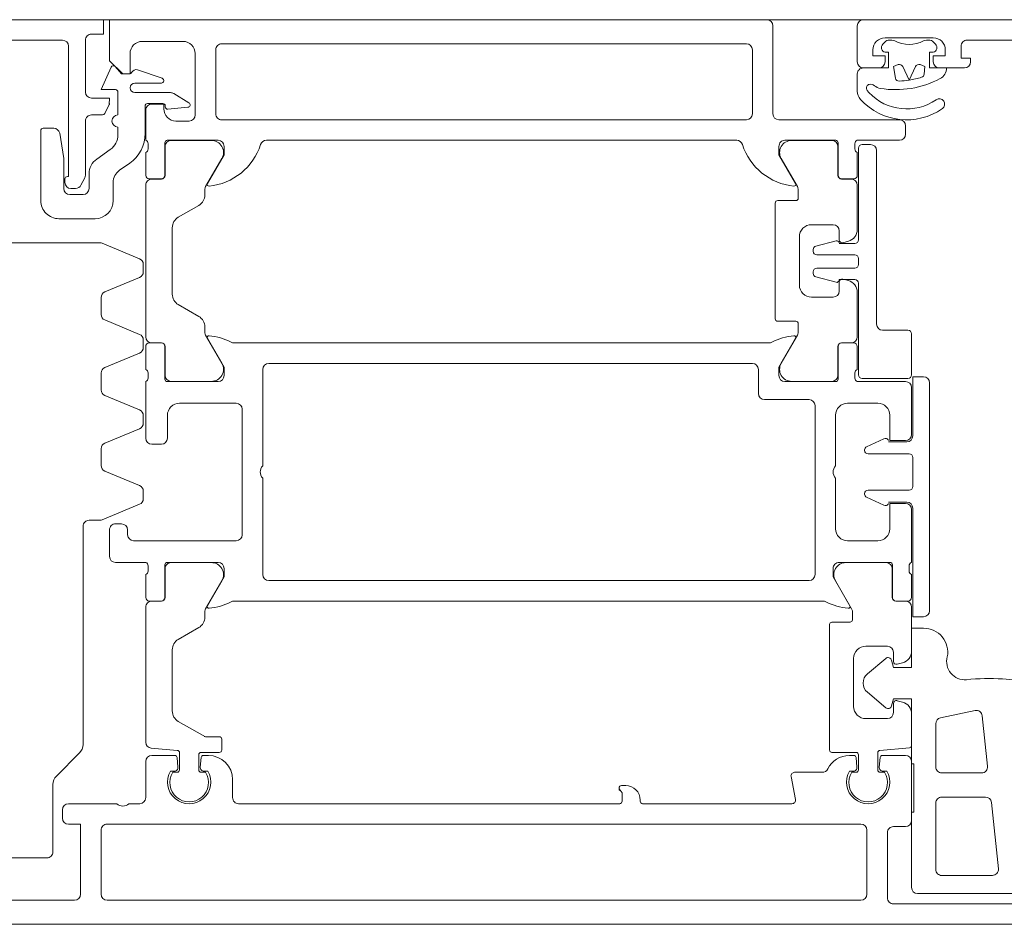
# Model space of a CAD drawing. Header units: centimetres. Extents: x -1631 to 21770, y -8842 to 3590.
# Tile 39 of 142: x 384.03 to 392.2, y 1012.48 to 1019.98. Entities that reach past the tile are written whole.
import ezdxf

# ---------------------------------------------------------------- set-up
doc = ezdxf.new("R2010")
doc.units = ezdxf.units.CM
doc.linetypes.add('Dash', pattern=[60, 30, -30])
for name, color, linetype, lineweight in [('A-DETL', 90, 'Continuous', 9), ('A-DETL-GENF', 92, 'Continuous', 9), ('A-DOOR', 31, 'Continuous', 13)]:
    doc.layers.add(name, color=color, linetype=linetype, lineweight=lineweight)

# ---------------------------------------------------------------- blocks, each defined once
blk = doc.blocks.new('Schueco_FWS_ADS-75-SimplySmart_inw_Family-02 - FWS SI insert unit 90-2368450-6_piętro IV __13_80 m_ - stan projektowany')
at = {"layer": 'A-DETL-GENF'}
for p, q in [((74.6, 0.9), (-74.6, 0.9)), ((-75.5, -6.6), (75.5, -6.6))]:
    blk.add_line(p, q, dxfattribs=at)
at = {"layer": 'A-DOOR'}
for p, q in [((32.2499, 0.9), (20.4499, 0.9)), ((21.3099, 0.73), (22.5999, 0.73)), ((22.6499, 0.68), (22.6499, 0.14)), ((22.8699, 0.7), (29.1199, 0.7)), ((29.3899, 0.7), (31.3899, 0.7)), ((21.5499, 0.645), (22.3999, 0.645)), ((22.8199, 0.12), (22.8199, 0.65)), ((29.1699, 0.65), (29.1699, 0.12)), ((22.1999, 0.495), (21.78, 0.495)), ((21.7303, 0.4398), (21.7881, -0.1102)), ((22.2499, -0.105), (22.2499, 0.445)), ((30.02, 0.35), (29.62, 0.35)), ((29.57, 0.3), (29.57, -0.2586)), ((22.5999, 0.09), (22.4999, 0.09)), ((22.4499, 0.04), (22.4499, -0.45)), ((29.1199, 0.07), (22.8699, 0.07)), ((29.4899, -0.05), (29.4899, 0.02)), ((21.8379, -0.155), (22.1999, -0.155)), ((23.4494, -0.3243), (23.4127, -0.1357)), ((23.4422, -0.1), (24.6799, -0.1)), ((24.6999, -0.12), (24.6999, -0.13)), ((24.8699, -0.1), (28.0299, -0.1)), ((28.0799, -0.15), (28.0799, -0.3)), ((28.7999, -0.45), (28.7999, -0.15)), ((28.8499, -0.1), (28.9399, -0.1)), ((29.0399, -0.1), (29.4399, -0.1)), ((24.8199, -0.25), (24.8549, -0.25)), ((22.1999, -0.355), (21.8694, -0.355)), ((22.2499, -0.7626), (22.2499, -0.405)), ((22.6876, -0.37), (22.6541, -0.37)), ((22.71, -0.36), (22.6744, -0.36)), ((22.7105, -0.4817), (22.7174, -0.4026)), ((22.73, -0.5217), (22.73, -0.38)), ((22.89, -0.38), (22.89, -0.505)), ((22.9024, -0.4026), (22.9094, -0.4817)), ((22.9455, -0.36), (22.91, -0.36)), ((22.9658, -0.37), (22.9323, -0.37)), ((23.1899, -0.36), (23.4199, -0.36)), ((28.3176, -0.37), (28.2841, -0.37)), ((28.3044, -0.36), (28.3399, -0.36)), ((28.3405, -0.4817), (28.3474, -0.4026)), ((28.3599, -0.38), (28.3599, -0.505)), ((28.5199, -0.5217), (28.5199, -0.38)), ((28.5324, -0.4026), (28.5394, -0.4817)), ((28.5399, -0.36), (28.5755, -0.36)), ((28.5958, -0.37), (28.5623, -0.37)), ((29.5407, -0.3293), (29.3492, -0.5207)), ((21.8197, -0.4102), (21.8636, -0.8287)), ((22.4682, -0.5629), (22.7117, -0.5416)), ((22.4999, -0.5), (22.6906, -0.5)), ((22.91, -0.525), (23.11, -0.525)), ((22.9293, -0.5), (22.9654, -0.5)), ((23.13, -0.545), (23.13, -1.585)), ((28.1699, -0.545), (28.1699, -0.635)), ((28.3399, -0.525), (28.1899, -0.525)), ((28.2799, -0.5), (28.3206, -0.5)), ((28.7543, -0.5605), (28.5382, -0.5416)), ((28.5593, -0.5), (28.7499, -0.5)), ((22.45, -0.8457), (22.45, -0.5828)), ((28.7999, -1.729), (28.7999, -0.6103)), ((29.32, -0.5914), (29.32, -2.4)), ((21.9238, -0.8724), (22.2103, -0.8115)), ((22.83, -0.805), (22.65, -0.805)), ((22.6, -0.855), (22.6, -0.93)), ((22.664, -0.8957), (22.8162, -1.0234)), ((28.5799, -0.8686), (28.5799, -1.3755)), ((22.5685, -0.9541), (22.5241, -0.9422)), ((22.93, -1.305), (22.93, -0.905)), ((22.8162, -1.1766), (22.664, -1.3043)), ((22.5241, -1.2678), (22.5685, -1.2559)), ((22.6, -1.28), (22.6, -1.355)), ((22.45, -1.729), (22.45, -1.3643)), ((22.65, -1.405), (22.83, -1.405)), ((28.5299, -1.4621), (28.3599, -1.5602)), ((22.94, -1.625), (22.94, -1.6915)), ((23.11, -1.605), (22.96, -1.605)), ((22.2999, -3.59), (22.2999, -1.7)), ((28.3099, -1.6468), (28.3099, -1.6915)), ((22.579, -1.78), (22.48, -1.78)), ((22.58, -1.779), (22.5, -1.779)), ((22.9466, -1.7165), (23.0809, -1.949)), ((28.0674, -1.78), (23.1825, -1.78)), ((28.3032, -1.7165), (28.169, -1.949)), ((28.6699, -1.779), (28.7499, -1.779)), ((28.77, -1.78), (28.671, -1.78)), ((22.45, -1.81), (22.45, -2)), ((22.609, -2.08), (22.609, -1.81)), ((22.61, -2.049), (22.61, -1.809)), ((28.6399, -2.049), (28.6399, -1.809)), ((28.641, -1.81), (28.641, -2.08)), ((28.8, -2), (28.8, -1.81)), ((23.3, -1.95), (27.78, -1.95)), ((22.47, -2.0283), (22.47, -2.0717)), ((23.25, -3.4), (23.25, -2)), ((27.83, -2), (27.83, -2.8)), ((28.78, -2.0717), (28.78, -2.0283)), ((22.45, -2.1), (22.45, -2.54)), ((23.05, -2.1), (22.629, -2.1)), ((22.9943, -2.099), (22.66, -2.099)), ((28.621, -2.1), (28.2, -2.1)), ((28.2556, -2.099), (28.5899, -2.099)), ((29.05, -2.1), (28.8, -2.1)), ((29.1, -2.37), (29.1, -2.15)), ((22.73, -2.28), (22.98, -2.28)), ((28.05, -2.28), (28.9, -2.28)), ((28, -3.37), (28, -2.33)), ((28.95, -2.33), (28.95, -2.37)), ((23.08, -2.38), (23.08, -2.8)), ((29, -2.42), (29.05, -2.42)), ((29.1608, -2.4538), (28.8508, -2.5822)), ((29.27, -2.45), (29.1799, -2.45)), ((22.4899, -2.6), (22.6399, -2.6)), ((22.6805, -2.5739), (22.8226, -2.6402)), ((22.8399, -2.6674), (22.8399, -2.67)), ((28.8199, -2.6284), (28.8199, -2.6916)), ((22.4399, -2.73), (22.4399, -2.97)), ((22.8099, -2.7), (22.4699, -2.7)), ((28.8508, -2.7378), (29.1391, -2.8572)), ((23.08, -2.9), (23.08, -3.32)), ((27.83, -2.9), (27.83, -3.7)), ((29.1699, -2.9034), (29.1699, -3.0433)), ((22.4699, -3), (22.8099, -3)), ((22.6399, -3.1), (22.4899, -3.1)), ((22.8226, -3.0598), (22.6805, -3.1261)), ((22.8399, -3.03), (22.8399, -3.0326)), ((28.75, -3.08), (28.67, -3.08)), ((29.1391, -3.0895), (28.8508, -3.2089)), ((22.45, -3.16), (22.45, -3.55)), ((28.62, -3.13), (28.62, -3.32)), ((28.8, -3.6), (28.8, -3.13)), ((28.8199, -3.2551), (28.8199, -3.3183)), ((22.98, -3.42), (22.73, -3.42)), ((28.52, -3.42), (28.05, -3.42)), ((28.8508, -3.3644), (29.1391, -3.4839)), ((23.67, -3.45), (23.3, -3.45)), ((23.72, -3.7), (23.72, -3.5)), ((29.1699, -3.53), (29.1699, -3.67)), ((22.4499, -3.995), (22.4499, -3.655)), ((22.4799, -3.625), (22.8599, -3.625)), ((22.5, -3.6), (22.9, -3.6)), ((22.8899, -3.655), (22.8899, -4.415)), ((22.92, -3.6283), (22.92, -3.6717)), ((23.059, -3.89), (23.059, -3.62)), ((23.0599, -3.651), (23.0599, -3.891)), ((23.079, -3.6), (23.5, -3.6)), ((23.4443, -3.601), (23.1099, -3.601)), ((28.2, -3.6), (28.621, -3.6)), ((28.5899, -3.601), (28.2556, -3.601)), ((28.6399, -3.891), (28.6399, -3.651)), ((28.641, -3.62), (28.641, -3.89)), ((28.78, -3.6717), (28.78, -3.6283)), ((22.9, -3.7), (22.9, -3.89)), ((23.3966, -3.9835), (23.5309, -3.751)), ((27.78, -3.75), (23.77, -3.75)), ((28.169, -3.751), (28.3032, -3.9835)), ((28.8, -3.89), (28.8, -3.7)), ((29.1391, -3.7162), (28.8508, -3.8356)), ((28.8199, -3.8818), (28.8199, -3.9449)), ((22.8999, -3.971), (22.8999, -4.3407)), ((22.93, -3.92), (23.029, -3.92)), ((23.0299, -3.921), (22.9499, -3.921)), ((23.6325, -3.92), (28.0674, -3.92)), ((28.7499, -3.921), (28.6699, -3.921)), ((28.671, -3.92), (28.77, -3.92)), ((28.7999, -5.229), (28.7999, -3.971)), ((28.8508, -3.9911), (29.1391, -4.1105)), ((22.6899, -4.025), (22.4799, -4.025)), ((22.7399, -5.515), (22.7399, -4.075)), ((23.3899, -4.08), (23.3899, -4.0085)), ((28.3099, -4.0085), (28.3099, -4.0531)), ((23.5599, -4.1), (23.4099, -4.1)), ((23.5799, -5.08), (23.5799, -4.12)), ((28.3599, -4.1398), (28.5299, -4.2379)), ((29.1699, -4.1567), (29.1699, -4.2966)), ((23.0999, -4.3), (23.2799, -4.3)), ((28.5799, -4.3245), (28.5799, -4.8755)), ((23.0499, -4.425), (23.0499, -4.35)), ((23.3799, -4.4), (23.3799, -4.8)), ((29.1391, -4.3428), (28.8508, -4.4622)), ((22.9741, -4.4372), (23.0185, -4.4491)), ((23.0759, -4.4229), (23.2434, -4.4677)), ((22.8899, -4.57), (22.8899, -4.62)), ((23.2356, -4.54), (22.9199, -4.54)), ((23.2656, -4.4967), (23.2656, -4.51)), ((28.8199, -4.5084), (28.8199, -4.5716)), ((22.9199, -4.65), (23.2356, -4.65)), ((28.8508, -4.6178), (29.1608, -4.7462)), ((23.2434, -4.7223), (23.0759, -4.7671)), ((23.2656, -4.68), (23.2656, -4.6933)), ((22.8899, -4.775), (22.8899, -5.535)), ((23.0499, -4.745), (22.9199, -4.745)), ((23.0185, -4.7509), (22.9741, -4.7628)), ((23.0499, -4.85), (23.0499, -4.775)), ((29.1799, -4.75), (30.06, -4.75)), ((22.8999, -4.8593), (22.8999, -5.229)), ((23.2799, -4.9), (23.0999, -4.9)), ((28.5299, -4.9621), (28.3599, -5.0602)), ((29.5199, -4.95), (29.2199, -4.95)), ((23.3899, -5.1915), (23.3899, -5.12)), ((23.4099, -5.1), (23.5599, -5.1)), ((29.0699, -5.1), (29.0699, -5.2494)), ((29.6699, -5.68), (29.6699, -5.1)), ((23.5309, -5.449), (23.3966, -5.2165)), ((28.3032, -5.2165), (28.169, -5.449)), ((28.3099, -5.1469), (28.3099, -5.1915)), ((29.2699, -5.3219), (29.2699, -5.2)), ((29.3199, -5.15), (29.4299, -5.15)), ((29.4199, -5.2), (29.3815, -5.2)), ((23.0289, -5.28), (22.9299, -5.28)), ((22.9499, -5.279), (23.0299, -5.279)), ((28.6699, -5.279), (28.7499, -5.279)), ((28.7699, -5.28), (28.6709, -5.28)), ((29.337, -5.2273), (29.3054, -5.2893)), ((29.4699, -5.28), (29.4699, -5.25)), ((22.8999, -5.31), (22.8999, -5.5)), ((23.0589, -5.58), (23.0589, -5.31)), ((23.0599, -5.309), (23.0599, -5.549)), ((28.6399, -5.549), (28.6399, -5.309)), ((28.6409, -5.31), (28.6409, -5.58)), ((28.7999, -5.5), (28.7999, -5.31)), ((29.0166, -5.3518), (28.9329, -5.4104)), ((29.2999, -5.312), (29.2999, -5.76)), ((29.0939, -5.5233), (29.206, -5.4448)), ((22.9199, -5.5283), (22.9199, -5.5717)), ((28.7799, -5.5717), (28.7799, -5.5283)), ((22.8999, -5.6), (22.5499, -5.6)), ((22.8599, -5.565), (22.7899, -5.565)), ((23.4999, -5.6), (23.0789, -5.6)), ((23.1099, -5.599), (23.4443, -5.599)), ((27.7999, -5.6), (23.8999, -5.6)), ((28.6209, -5.6), (28.1999, -5.6)), ((28.2556, -5.599), (28.5899, -5.599)), ((28.7999, -5.85), (28.7999, -5.6)), ((22.4999, -5.6501), (22.4999, -5.72)), ((28.8049, -5.6562), (28.8049, -5.885)), ((29.0299, -5.71), (29.0299, -5.6461)), ((29.5626, -5.7), (29.6499, -5.7)), ((22.5499, -5.77), (23.5499, -5.77)), ((23.8199, -5.77), (28.1699, -5.77)), ((28.4399, -5.76), (28.5499, -5.76)), ((23.5999, -5.82), (23.5999, -6.55)), ((23.7699, -6.35), (23.7699, -5.82)), ((28.2199, -5.82), (28.2199, -6.35)), ((28.3899, -6.32), (28.3899, -5.81)), ((28.616, -5.8582), (28.45, -5.8742)), ((28.6379, -5.885), (28.6379, -5.8781)), ((29.0299, -6), (29.0299, -5.81)), ((29.2499, -5.81), (29.1581, -5.81)), ((28.4416, -5.9112), (28.568, -5.9878)), ((28.7849, -5.905), (28.6579, -5.905)), ((28.5939, -5.995), (28.8899, -5.995)), ((29.2999, -6), (29.2999, -6.43)), ((28.6636, -6.1139), (28.8671, -6.1836)), ((28.8899, -6.075), (28.6701, -6.075)), ((22.0099, -6.2), (22.2199, -6.2)), ((22.7199, -6.2), (22.8499, -6.2)), ((22.8999, -6.25), (22.8999, -6.55)), ((20.6999, -6.43), (21.9899, -6.43)), ((22.2759, -6.4212), (22.2517, -6.397)), ((22.3269, -6.43), (22.2971, -6.43)), ((22.6428, -6.43), (22.613, -6.43)), ((22.6882, -6.397), (22.664, -6.4212)), ((28.1699, -6.4), (23.8199, -6.4)), ((28.8299, -6.42), (28.4899, -6.42)), ((31.7999, -6.43), (29.4899, -6.43)), ((22.2699, -6.45), (22.6699, -6.45))]:
    blk.add_line(p, q, dxfattribs=at)
at = {"layer": 'A-DOOR', "flags": 128}
for points in [[(22.4499, 0.595), (22.4499, -0.03), (22.4299, -0.03), (22.4299, -0.43), (22.4499, -0.43), (22.4499, -0.97), (22.5999, -0.97), (22.6158, -0.9109)], [(29.4399, 0.07), (29.3399, 0.07), (29.3399, 0.65)], [(24.8749, -0.23), (24.8749, -0.2233), (24.8499, -0.19), (24.8499, -0.12)], [(28.1899, -0.655), (28.3046, -0.655), (28.5299, -0.782)], [(22.6158, -1.2891), (22.5999, -1.23), (22.4499, -1.23), (22.4499, -1.555), (22.3499, -1.555)], [(22.3499, -1.65), (22.4399, -1.65), (22.4399, -2.55)], [(22.9618, -1.7407), (23.1, -1.98), (23.1, -2.05)], [(28.15, -2.05), (28.15, -1.98), (28.2881, -1.7407)], [(22.5, -2.59), (22.63, -2.59), (22.63, -2.38)], [(22.4399, -3.15), (22.4399, -3.64), (22.3499, -3.64)], [(22.63, -3.32), (22.63, -3.11), (22.5, -3.11)], [(23.55, -3.65), (23.55, -3.72), (23.4118, -3.9593)], [(28.2881, -3.9593), (28.15, -3.72), (28.15, -3.65)], [(22.9199, -4.445), (23.0499, -4.445), (23.0511, -4.4387)], [(29.2499, -6.48), (29.1499, -6.48), (29.1499, -6.6), (32.0999, -6.6), (32.0999, -4.65)], [(29.4799, -5.2), (29.4799, -5.45), (29.5132, -5.6579)], [(23.4118, -5.2407), (23.5499, -5.48), (23.5499, -5.55)], [(28.1499, -5.55), (28.1499, -5.48), (28.2881, -5.2407)], [(29.4399, -6.38), (29.4399, -5.3), (29.4499, -5.3)], [(28.6499, -5.86), (28.6499, -5.9), (28.7499, -5.9)], [(29.1402, -5.8209), (29.1021, -5.8957), (29.0999, -5.95), (29.2499, -5.95)], [(22.8998, -6.0064), (22.8998, -6.015), (22.8998, -6.15)], [(29.0876, -6.2064), (29.1699, -6.02), (29.0499, -6.02)], [(22.8499, -6.6), (14.1999, -6.6), (14.1999, -6.26), (14.3099, -6.15), (14.3699, -6.15), (14.3699, -6.32)], [(22.2699, -6.33), (22.2999, -6.33), (22.2999, -6.2), (22.1599, -6.2)], [(22.8499, -6.2), (22.6399, -6.2), (22.6399, -6.33), (22.6699, -6.33)], [(23.6499, -6.6), (29.0999, -6.6), (29.0999, -6.26), (28.9899, -6.15), (28.9299, -6.15), (28.9299, -6.32)], [(28.9349, -6.15), (28.9999, -6.15), (29.0543, -6.2116)], [(22.0399, -6.38), (22.0399, -6.28), (21.9599, -6.28), (21.9599, -6.25)], [(22.2699, -6.25), (22.2699, -6.3), (22.1699, -6.3), (22.1699, -6.35)], [(22.7699, -6.35), (22.7699, -6.3), (22.6699, -6.3), (22.6699, -6.25)]]:
    blk.add_lwpolyline(points, dxfattribs=at)
for points in [[(22.5227, -6.2119), (22.4699, -6.0988), (22.4172, -6.2119), (22.4699, -6.0988)], [(22.5827, -6.1154), (22.5999, -6.2129), (22.5601, -6.2274), (22.5999, -6.2129)], [(22.3798, -6.2274), (22.3399, -6.2129), (22.3455, -6.1492), (22.3399, -6.2129)]]:
    blk.add_lwpolyline(points, close=True, dxfattribs=at)
at = {"layer": 'A-DOOR'}
for centre, radius, start, end in [((22.5999, 0.68), 0.05, 360, 90), ((22.8699, 0.65), 0.05, 90, 180), ((29.1199, 0.65), 0.05, 0, 90), ((29.3899, 0.65), 0.05, 90, 180), ((22.3999, 0.595), 0.05, 0, 90), ((21.78, 0.445), 0.05, 90, 186), ((22.1999, 0.445), 0.05, 360, 90), ((29.62, 0.3), 0.05, 89.99994, 179.99994), ((22.4999, 0.04), 0.05, 90, 180), ((22.5999, 0.14), 0.05, 270, 0), ((22.8699, 0.12), 0.05, 180, 270), ((29.1199, 0.12), 0.05, 270, 0), ((29.4399, 0.02), 0.05, 0, 90), ((28.9899, -0.1525), 0.0725, 46.39718, 133.60282), ((29.4399, -0.05), 0.05, 270, 360), ((21.8379, -0.105), 0.05, 186, 270), ((22.1999, -0.105), 0.05, 270, 0), ((22.8099, -0.28), 0.18, 330, 210), ((22.81, -0.275), 0.16, 327.91535, 212.08465), ((23.4422, -0.13), 0.03, 90, 191), ((24.6799, -0.12), 0.02, 360, 90), ((24.8199, -0.13), 0.12, 180, 270), ((24.8699, -0.12), 0.02, 90, 180), ((28.0299, -0.15), 0.05, 360, 90), ((28.4399, -0.28), 0.18, 330, 210), ((28.4399, -0.275), 0.16, 327.91005, 212.08995), ((28.8499, -0.15), 0.05, 90, 180), ((24.8549, -0.23), 0.02, 270, 360), ((24.8549, -0.2233), 0.02, 360, 45), ((23.4199, -0.33), 0.03, 270, 11), ((28.2799, -0.3), 0.2, 180, 270), ((29.47, -0.2586), 0.1, 314.99994, 359.99994), ((21.8694, -0.405), 0.05, 90, 186), ((22.1999, -0.405), 0.05, 360, 90), ((22.6876, -0.4), 0.03, 355, 90), ((22.71, -0.38), 0.02, 360, 90), ((22.91, -0.38), 0.02, 90, 180), ((22.9323, -0.4), 0.03, 90, 185), ((22.9654, -0.3), 0.2, 270, 333.89612), ((23.1899, -0.41), 0.05, 90, 153.89612), ((28.3176, -0.4), 0.03, 355, 90), ((28.3399, -0.38), 0.02, 360, 90), ((28.5399, -0.38), 0.02, 90, 180), ((28.5623, -0.4), 0.03, 90, 185), ((22.4999, -0.45), 0.05, 180, 270), ((22.6906, -0.48), 0.02, 270, 355), ((22.9293, -0.48), 0.02, 185, 270), ((28.3206, -0.48), 0.02, 270, 355), ((28.5593, -0.48), 0.02, 185, 270), ((28.7499, -0.45), 0.05, 270, 360), ((22.47, -0.5828), 0.02, 95, 180), ((22.71, -0.5217), 0.02, 275, 0), ((22.91, -0.505), 0.02, 180, 270), ((23.11, -0.545), 0.02, 0, 90), ((28.1899, -0.545), 0.02, 90, 180), ((28.3399, -0.505), 0.02, 270, 360), ((28.5399, -0.5217), 0.02, 180, 265), ((28.7499, -0.6103), 0.05, 360, 85), ((29.42, -0.5914), 0.1, 134.99994, 179.99994), ((28.1899, -0.635), 0.02, 180, 270), ((28.3046, -0.675), 0.02, 60, 90), ((22.1999, -0.7626), 0.05, 282, 360), ((22.65, -0.855), 0.05, 90, 180), ((22.83, -0.905), 0.1, 360, 90), ((28.4799, -0.8686), 0.1, 360, 60), ((21.9134, -0.8235), 0.05, 186, 282), ((22.55, -0.8457), 0.1, 180, 255), ((22.6448, -0.9187), 0.03, 50, 165.00492), ((22.575, -0.93), 0.025, 255, 0), ((22.7519, -1.1), 0.1, 310, 50), ((21.8349, 1.3622), 2.5, 256.46904, 266.78372), ((21.8068, 0.863), 2, 266.78372, 275.39523), ((22.009, -1.2775), 0.15, 344.31126, 95.39523), ((22.55, -1.3643), 0.1, 105, 180), ((22.575, -1.28), 0.025, 0, 105), ((22.6448, -1.2813), 0.03, 194.99508, 310), ((22.83, -1.305), 0.1, 270, 0), ((22.3499, -1.355), 0.2, 169.34959, 270), ((22.65, -1.355), 0.05, 180, 270), ((28.4799, -1.3755), 0.1, 300, 360), ((22.96, -1.625), 0.02, 90, 180), ((23.11, -1.585), 0.02, 270, 0), ((28.4099, -1.6468), 0.1, 120, 180), ((22.3499, -1.7), 0.05, 90, 180), ((22.99, -1.6915), 0.05, 180, 210), ((28.2599, -1.6915), 0.05, 330, 360), ((22.5, -1.729), 0.05, 180, 270), ((22.48, -1.81), 0.03, 90, 180), ((22.579, -1.81), 0.03, 0, 90), ((22.58, -1.809), 0.03, 0, 90), ((22.9738, -1.7338), 0.0138, 84.67141, 210), ((22.9286, -2.2179), 0.5, 62.5097, 84.67141), ((23.1825, -1.73), 0.05, 242.5097, 270), ((28.0674, -1.73), 0.05, 270, 297.4903), ((28.3213, -2.2179), 0.5, 95.32859, 117.4903), ((28.2761, -1.7338), 0.0138, 330, 95.32859), ((28.6699, -1.809), 0.03, 90, 180), ((28.671, -1.81), 0.03, 90, 180), ((28.7499, -1.729), 0.05, 270, 0), ((28.77, -1.81), 0.03, 0, 90), ((22.9943, -1.999), 0.1, 270, 30), ((23.3, -2), 0.05, 90, 180), ((27.78, -2), 0.05, 0, 90), ((28.2556, -1.999), 0.1, 150, 270), ((22.44, -2.0283), 0.03, 0, 70.52878), ((28.81, -2.0283), 0.03, 109.47122, 180), ((22.44, -2.0717), 0.03, 289.47122, 0), ((22.629, -2.08), 0.02, 180, 270), ((22.66, -2.049), 0.05, 180, 270), ((23.05, -2.05), 0.05, 270, 0), ((28.2, -2.05), 0.05, 180, 270), ((28.5899, -2.049), 0.05, 270, 0), ((28.621, -2.08), 0.02, 270, 360), ((28.81, -2.0717), 0.03, 180, 250.52878), ((29.05, -2.15), 0.05, 0, 90), ((22.73, -2.38), 0.1, 90, 180), ((22.98, -2.38), 0.1, 360, 90), ((28.05, -2.33), 0.05, 90, 180), ((28.9, -2.33), 0.05, 0, 90), ((29, -2.37), 0.05, 180, 270), ((29.05, -2.37), 0.05, 270, 0), ((29.27, -2.4), 0.05, 269.99994, 359.99994), ((29.1799, -2.5), 0.05, 89.99994, 112.49994), ((22.4899, -2.55), 0.05, 180, 270), ((22.5, -2.54), 0.05, 180, 270), ((22.6678, -2.6011), 0.03, 65, 158.28824), ((28.8699, -2.6284), 0.05, 112.49994, 179.99994), ((22.8099, -2.67), 0.03, 270, 0), ((22.8099, -2.6674), 0.03, 0, 65), ((28.8699, -2.6916), 0.05, 179.99994, 247.49994), ((22.4699, -2.73), 0.03, 90, 180), ((23.0275, -2.85), 0.0725, 316.39718, 43.60282), ((27.7775, -2.85), 0.0725, 316.39718, 43.60282), ((29.1199, -2.9034), 0.05, 359.99994, 67.49994), ((22.4699, -2.97), 0.03, 180, 270), ((22.8099, -3.03), 0.03, 0, 90), ((22.4899, -3.15), 0.05, 90, 180), ((22.8099, -3.0326), 0.03, 295, 0), ((28.67, -3.13), 0.05, 90, 180), ((28.75, -3.13), 0.05, 0, 90), ((29.1199, -3.0433), 0.05, 292.49994, 359.99994), ((22.5, -3.16), 0.05, 90, 180), ((22.6678, -3.0989), 0.03, 201.71176, 295), ((28.8699, -3.2551), 0.05, 112.49994, 179.99994), ((22.73, -3.32), 0.1, 180, 270), ((22.98, -3.32), 0.1, 270, 0), ((28.52, -3.32), 0.1, 270, 0), ((28.8699, -3.3183), 0.05, 179.99994, 247.49994), ((23.3, -3.4), 0.05, 180, 270), ((28.05, -3.37), 0.05, 180, 270), ((23.67, -3.5), 0.05, 0, 90), ((29.1199, -3.53), 0.05, 359.99994, 67.49994), ((22.3499, -3.59), 0.05, 180, 270), ((22.5, -3.55), 0.05, 180, 270), ((22.4799, -3.655), 0.03, 90, 180), ((22.8599, -3.655), 0.03, 0, 90), ((22.89, -3.6283), 0.03, 360, 70.52878), ((22.89, -3.6717), 0.03, 289.47122, 0), ((23.079, -3.62), 0.02, 90, 180), ((23.1099, -3.651), 0.05, 90, 180), ((23.4443, -3.701), 0.1, 330, 90), ((23.5, -3.65), 0.05, 0, 90), ((28.2, -3.65), 0.05, 90, 180), ((28.2556, -3.701), 0.1, 90, 210), ((28.5899, -3.651), 0.05, 0, 90), ((28.621, -3.62), 0.02, 360, 90), ((28.81, -3.6283), 0.03, 109.47122, 180), ((28.81, -3.6717), 0.03, 180, 250.52878), ((29.1199, -3.67), 0.05, 292.49994, 359.99994), ((23.77, -3.7), 0.05, 180, 270), ((27.78, -3.7), 0.05, 270, 360), ((28.8699, -3.8818), 0.05, 112.49994, 179.99994), ((22.93, -3.89), 0.03, 180, 270), ((23.029, -3.89), 0.03, 270, 0), ((23.0299, -3.891), 0.03, 270, 0), ((28.6699, -3.891), 0.03, 180, 270), ((28.671, -3.89), 0.03, 180, 270), ((28.77, -3.89), 0.03, 270, 0), ((22.4799, -3.995), 0.03, 180, 270), ((22.9499, -3.971), 0.05, 90, 180), ((23.4399, -4.0085), 0.05, 150, 180), ((23.4238, -3.9662), 0.0138, 150, 275.32859), ((23.3786, -3.4821), 0.5, 275.32859, 297.4903), ((23.6325, -3.97), 0.05, 90, 117.4903), ((28.0674, -3.97), 0.05, 62.5097, 90), ((28.3213, -3.4821), 0.5, 242.5097, 264.67141), ((28.2761, -3.9662), 0.0138, 264.67141, 30), ((28.2599, -4.0085), 0.05, 0, 30), ((28.7499, -3.971), 0.05, 0, 90), ((28.8699, -3.9449), 0.05, 179.99994, 247.49994), ((22.6899, -4.075), 0.05, 0, 90), ((23.4099, -4.08), 0.02, 180, 270), ((28.4099, -4.0531), 0.1, 180, 240), ((23.5599, -4.12), 0.02, 0, 90), ((29.1199, -4.1567), 0.05, 359.99994, 67.49994), ((28.4799, -4.3245), 0.1, 0, 60), ((23.0999, -4.35), 0.05, 90, 180), ((23.2799, -4.4), 0.1, 0, 90), ((29.1199, -4.2966), 0.05, 292.49994, 359.99994), ((22.9999, -4.3407), 0.1, 180, 255), ((22.9199, -4.415), 0.03, 180, 270), ((23.0249, -4.425), 0.025, 255, 0), ((23.0708, -4.4422), 0.02, 75, 170), ((23.2356, -4.4967), 0.03, 0, 75), ((28.8699, -4.5084), 0.05, 112.49994, 179.99994), ((22.9199, -4.57), 0.03, 90, 180), ((23.2356, -4.51), 0.03, 270, 0), ((28.8699, -4.5716), 0.05, 179.99994, 247.49994), ((22.9199, -4.62), 0.03, 180, 270), ((23.2356, -4.68), 0.03, 0, 90), ((23.2356, -4.6933), 0.03, 285, 0), ((22.9199, -4.775), 0.03, 90, 180), ((22.9999, -4.8593), 0.1, 105, 180), ((23.0249, -4.775), 0.025, 0, 105), ((23.0708, -4.7478), 0.02, 190, 285), ((23.2799, -4.8), 0.1, 270, 0), ((29.1799, -4.7), 0.05, 247.49994, 269.99994), ((23.0999, -4.85), 0.05, 180, 270), ((28.4799, -4.8755), 0.1, 300, 0), ((29.2199, -5.1), 0.15, 90, 180), ((29.5199, -5.1), 0.15, 360, 90), ((28.4099, -5.1469), 0.1, 120, 180), ((23.4099, -5.12), 0.02, 90, 180), ((23.5599, -5.08), 0.02, 270, 0), ((23.4399, -5.1915), 0.05, 180, 210), ((23.4238, -5.2338), 0.0138, 84.37742, 210), ((23.3761, -5.7177), 0.5, 17.74842, 84.37742), ((28.3238, -5.7177), 0.5, 95.62258, 162.25158), ((28.2761, -5.2338), 0.0138, 330, 95.62258), ((28.2599, -5.1915), 0.05, 330, 0), ((29.3199, -5.2), 0.05, 90, 180), ((29.3815, -5.25), 0.05, 90, 153), ((29.4199, -5.25), 0.05, 0, 90), ((29.4299, -5.2), 0.05, 0, 90), ((22.9499, -5.229), 0.05, 180, 270), ((22.9299, -5.31), 0.03, 90, 180), ((23.0289, -5.31), 0.03, 0, 90), ((23.0299, -5.309), 0.03, 0, 90), ((28.6699, -5.309), 0.03, 90, 180), ((28.6709, -5.31), 0.03, 90, 180), ((28.7499, -5.229), 0.05, 270, 0), ((28.7699, -5.31), 0.03, 0, 90), ((28.9449, -5.2494), 0.125, 305, 360), ((29.3499, -5.312), 0.05, 153, 180), ((29.4499, -5.28), 0.02, 270, 0), ((29.1199, -5.3219), 0.15, 305, 360), ((23.4443, -5.499), 0.1, 270, 30), ((28.2556, -5.499), 0.1, 150, 270), ((29.1049, -5.6562), 0.3, 125, 180), ((22.7899, -5.515), 0.05, 180, 270), ((22.8599, -5.535), 0.03, 270, 0), ((22.8899, -5.5283), 0.03, 360, 70.52878), ((23.1099, -5.549), 0.05, 180, 270), ((23.4999, -5.55), 0.05, 270, 0), ((28.1999, -5.55), 0.05, 180, 270), ((28.5899, -5.549), 0.05, 270, 0), ((28.8099, -5.5283), 0.03, 109.47122, 180), ((29.1799, -5.6461), 0.15, 125, 180), ((22.5499, -5.65), 0.05, 90, 180), ((22.8899, -5.5717), 0.03, 289.47122, 0), ((23.0789, -5.58), 0.02, 180, 270), ((23.8999, -5.55), 0.05, 197.74842, 270), ((27.7999, -5.55), 0.05, 270, 342.25158), ((28.6209, -5.58), 0.02, 270, 0), ((28.8099, -5.5717), 0.03, 180, 250.52878), ((29.0299, -5.76), 0.05, 270, 90), ((29.5626, -5.65), 0.05, 189.09028, 270), ((29.6499, -5.68), 0.02, 270, 0), ((22.4905, -6.2887), 0.5187, 42.39007, 124.8585), ((22.5499, -5.72), 0.05, 180, 270), ((23.5499, -5.82), 0.05, 0, 90), ((23.8199, -5.82), 0.05, 90, 180), ((28.1699, -5.82), 0.05, 360, 90), ((28.4399, -5.81), 0.05, 90, 180), ((28.5499, -5.86), 0.1, 360, 90), ((29.2499, -5.76), 0.05, 270, 0), ((22.2198, -5.9), 0.045, 124.8585, 304.8585), ((22.4905, -6.2887), 0.4287, 43.16196, 124.8585), ((28.4519, -5.8941), 0.02, 95.5, 238.81503), ((28.6179, -5.8781), 0.02, 0, 95.5), ((28.7499, -5.85), 0.05, 270, 0), ((29.1581, -5.83), 0.02, 90, 153), ((22.7998, -6.0064), 0.1, 360, 42.39007), ((28.6579, -5.885), 0.02, 180, 270), ((28.7849, -5.885), 0.02, 270, 0), ((29.1199, -5.9048), 0.02, 153, 180), ((29.2499, -6), 0.05, 0, 90), ((22.5824, -6.81), 0.79, 80.84576, 117.86418), ((22.6922, -6.1288), 0.1, 49.33981, 80.84576), ((22.7943, -6.0345), 0.03, 282.68916, 26.88929), ((22.723, -6.0707), 0.11, 26.88929, 43.16196), ((22.3699, -6.029), 0.53, 360, 1.51042), ((28.5939, -5.945), 0.05, 238.81503, 270), ((28.8899, -6.035), 0.04, 270, 90), ((29.0499, -6), 0.02, 180, 270), ((22.2599, -6.2), 0.1, 117.86418, 180), ((22.5824, -6.81), 0.72, 98.98852, 107.45979), ((22.5824, -6.81), 0.72, 98.98852, 107.45979), ((22.5824, -6.81), 0.72, 92.42816, 98.98852), ((22.5824, -6.81), 0.72, 92.42816, 98.98852), ((22.5532, -6.1206), 0.03, 10, 92.42816), ((22.5532, -6.1206), 0.03, 10, 92.42816), ((22.7899, -6.015), 0.05, 229.33981, 282.68916), ((28.6701, -6.095), 0.02, 90, 251.09542), ((22.0099, -6.25), 0.05, 90, 180), ((22.2199, -6.25), 0.05, 0, 90), ((22.3754, -6.1518), 0.03, 107.45979, 175), ((22.3754, -6.1518), 0.03, 107.45979, 175), ((22.7199, -6.25), 0.05, 90, 180), ((22.8499, -6.15), 0.05, 270, 0), ((22.8499, -6.25), 0.05, 0, 90), ((28.8801, -6.1458), 0.04, 251.09542, 336.18264), ((28.9349, -6.17), 0.02, 90, 156.18264), ((22.39, -6.1992), 0.03, 250, 335), ((22.39, -6.1992), 0.03, 250, 335), ((22.5499, -6.1992), 0.03, 205, 290), ((22.5499, -6.1992), 0.03, 205, 290), ((29.0693, -6.1983), 0.02, 221.42367, 336.16126), ((22.2699, -6.35), 0.1, 180, 270), ((22.2799, -6.3687), 0.04, 104.47751, 225), ((22.6599, -6.3687), 0.04, 315, 75.52249), ((22.6699, -6.35), 0.1, 270, 0), ((23.8199, -6.35), 0.05, 180, 270), ((28.1699, -6.35), 0.05, 270, 0), ((28.4899, -6.32), 0.1, 180, 270), ((28.8299, -6.32), 0.1, 270, 360), ((21.9899, -6.38), 0.05, 270, 0), ((22.2971, -6.4), 0.03, 225, 270), ((22.3269, -6.38), 0.05, 270, 297.48933), ((22.4699, -6.655), 0.26, 62.51067, 117.48933), ((22.613, -6.38), 0.05, 242.51067, 270), ((22.6428, -6.4), 0.03, 270, 315), ((29.2499, -6.43), 0.05, 270, 0), ((29.4899, -6.38), 0.05, 180, 270), ((22.8499, -6.55), 0.05, 270, 360), ((23.6499, -6.55), 0.05, 180, 270)]:
    blk.add_arc(centre, radius, start, end, dxfattribs=at)

msp = doc.modelspace()

# ---------------------------------------------------------------- linework, layer by layer
at = {"layer": 'A-DETL', "linetype": 'Dash', "lineweight": 25}
msp.add_open_spline([(-555.6232, 1472.5748), (-478.9075, 1472.5748), (-450.6232, 1472.5748), (-439.1232, 1472.5748), (-439.1232, 1461.0748), (-439.1232, 1432.7905), (-439.1232, 1329.1098), (-439.1232, 1326.2814), (-439.1232, 1289.3256), (-402.1674, 1289.3256), (-399.339, 1289.3256), (54.3768, 1289.3256), (347.2041, 1289.3256), (391.6656, 1289.3256), (413.8768, 1267.1144), (413.8768, 1211.1482), (413.8768, 1019.9004)], degree=3, knots=[0, 0, 0, 0, 1.274059, 1.834911, 2.395763, 3.964714, 5.438832, 7.007784, 7.847024, 8.686264, 14.083246, 22.278473, 30.929004, 34.961158, 36.402966, 39.45005, 39.45005, 39.45005, 39.45005], dxfattribs=at)

# ---------------------------------------------------------------- block references
at = {"layer": 'A-DOOR', "rotation": 180}
msp.add_blockref('Schueco_FWS_ADS-75-SimplySmart_inw_Family-02 - FWS SI insert unit 90-2368450-6_piętro IV __13_80 m_ - stan projektowany', (413.8768, 1013.3756), dxfattribs=at)

doc.saveas('drawing.dxf')
